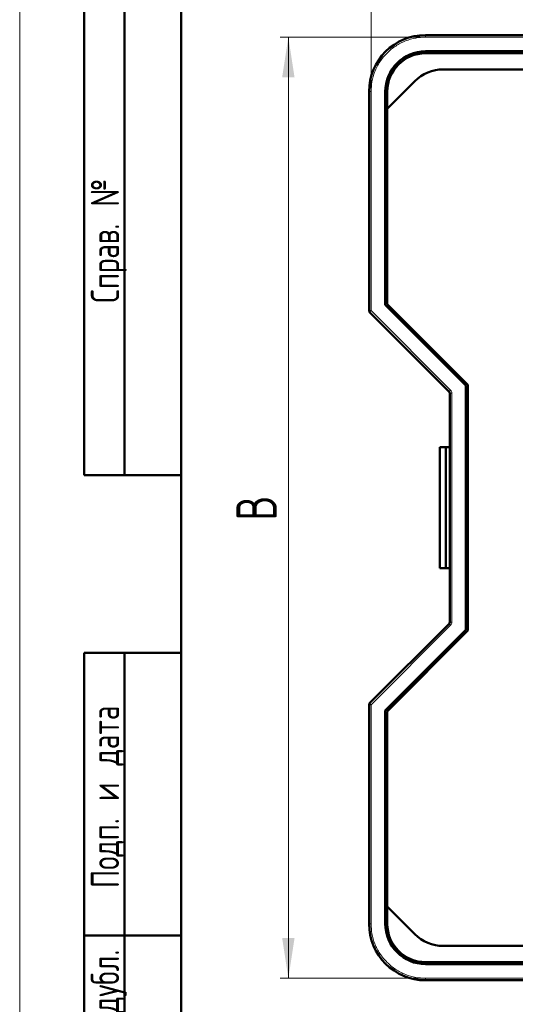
# Model space of a CAD drawing. Header units: millimetres. Extents: x 0 to 218, y 0 to 297.
# Tile 2 of 7: x 0 to 61, y 106 to 228. Entities that reach past the tile are written whole.
import ezdxf

# ---------------------------------------------------------------- set-up
doc = ezdxf.new("R2010")
doc.units = ezdxf.units.MM
doc.layers.add('ОСЕВЫЕ', color=7, linetype='Continuous')
doc.styles.add('SLDTEXTSTYLE0', font='TXT', dxfattribs={"width": 0.7, "bigfont": 'bigfont'})
doc.styles.add('SLDTEXTSTYLE1', font='TXT', dxfattribs={"width": 0.7})
doc.dimstyles.new('SLDDIMSTYLE0', dxfattribs={"dimtxt": 5, "dimasz": 5, "dimexe": 0, "dimexo": 0.0625, "dimgap": 1.25, "dimtad": 2, "dimdec": 1, "dimrnd": 1e-09, "dimzin": 12, "dimdsep": 46, "dimtxsty": 'SLDTEXTSTYLE1', "dimsah": 1, "dimcen": 0.09, "dimadec": 0, "dimazin": 3, "dimtfac": 1, "dimtdec": 3, "dimtofl": 0, "dimtmove": 0, "dimatfit": 3, "dimfxl": 0, "dimfrac": 2, "dimtolj": 1, "dimtzin": 12, "dimarcsym": 0})

# ---------------------------------------------------------------- blocks, each defined once
blk = doc.blocks.new('_D')
at = {"color": 7, "linetype": 'Continuous', "lineweight": 0}
for p, q in [((43.53, 219.48), (43.53, 245.47)), ((138.28, 219.48), (138.28, 245.47)), ((43.53, 244.47), (138.28, 244.47))]:
    blk.add_line(p, q, dxfattribs=at)
at = {"color": 7, "linetype": 'Continuous', "lineweight": 18}
for points in [[(43.53, 244.47), (48.53, 243.7), (48.53, 245.24)], [(138.28, 244.47), (133.28, 245.24), (133.28, 243.7)]]:
    blk.add_solid(points, dxfattribs=at)
at = {"color": 7, "linetype": 'Continuous', "lineweight": 18, "insert": (88.95, 250.92), "char_height": 5, "attachment_point": 1, "style": 'SLDTEXTSTYLE0'}
blk.add_mtext('Ш', dxfattribs=at)
blk = doc.blocks.new('_D_1')
at = {"color": 7, "linetype": 'Continuous', "lineweight": 0}
for p, q in [((50.27, 226.22), (32.28, 226.22)), ((33.28, 226.22), (33.28, 109.72)), ((50.27, 109.72), (32.28, 109.72))]:
    blk.add_line(p, q, dxfattribs=at)
at = {"color": 7, "linetype": 'Continuous', "lineweight": 18}
for points in [[(33.28, 226.22), (32.51, 221.22), (34.05, 221.22)], [(33.28, 109.72), (34.05, 114.72), (32.51, 114.72)]]:
    blk.add_solid(points, dxfattribs=at)
at = {"color": 7, "linetype": 'Continuous', "lineweight": 18, "insert": (26.83, 166.37), "char_height": 5, "attachment_point": 1, "rotation": 90, "style": 'SLDTEXTSTYLE0'}
blk.add_mtext('В', dxfattribs=at)

msp = doc.modelspace()

# ---------------------------------------------------------------- linework, layer by layer
at = {"color": 7, "linetype": 'Continuous', "lineweight": 50}
for p, q in [((8, 172), (8, 292)), ((8, 172), (8, 292)), ((13, 172), (13, 292)), ((13, 172), (13, 292)), ((20, 292), (20, 5)), ((20, 292), (20, 5)), ((131.28, 226.47), (50.28, 226.47)), ((50.28, 224.47), (131.28, 224.47)), ((131.28, 224.22), (50.28, 224.22)), ((52.47, 222.22), (129.08, 222.22)), ((45.53, 217.35), (48.93, 220.76)), ((43.28, 219.47), (43.28, 192.36)), ((45.28, 193.08), (45.28, 219.47)), ((45.53, 219.47), (45.53, 217.35)), ((45.53, 217.35), (45.53, 193.18)), ((55.28, 183.08), (45.28, 193.08)), ((45.53, 193.18), (55.53, 183.18)), ((43.35, 192.18), (53.2, 182.33)), ((55.28, 152.86), (55.28, 183.08)), ((55.53, 183.18), (55.53, 152.75)), ((53.28, 182.15), (53.28, 153.79)), ((52.03, 175.47), (52.03, 160.47)), ((52.13, 175.47), (52.03, 175.47)), ((52.13, 175.47), (52.78, 175.47)), ((52.78, 160.47), (52.78, 175.47)), ((52.78, 175.47), (53.28, 175.47)), ((8, 172), (20, 172)), ((52.03, 160.47), (52.13, 160.47)), ((52.78, 160.47), (52.13, 160.47)), ((53.28, 160.47), (52.78, 160.47)), ((53.2, 153.61), (43.35, 143.76)), ((45.28, 142.86), (55.28, 152.86)), ((55.53, 152.75), (45.53, 142.75)), ((8, 5), (8, 150)), ((8, 150), (20, 150)), ((13, 5), (13, 150)), ((43.28, 143.58), (43.28, 116.47)), ((45.28, 116.47), (45.28, 142.86)), ((45.53, 142.75), (45.53, 118.59)), ((45.53, 118.59), (45.53, 116.47)), ((45.53, 118.59), (48.93, 115.18)), ((20, 115), (8, 115)), ((52.47, 113.72), (129.08, 113.72)), ((50.28, 111.72), (131.28, 111.72)), ((131.28, 111.47), (50.28, 111.47)), ((50.28, 109.47), (131.28, 109.47))]:
    msp.add_line(p, q, dxfattribs=at)
at = {"color": 9, "linetype": 'Continuous', "lineweight": 18}
for p, q in [((50.28, 226.22), (50.28, 226.47)), ((131.28, 226.22), (50.28, 226.22)), ((43.53, 219.47), (43.28, 219.47)), ((43.53, 219.47), (43.53, 192.36)), ((43.28, 192.36), (43.53, 192.36)), ((43.53, 192.36), (43.35, 192.18)), ((43.53, 192.36), (53.38, 182.5)), ((53.38, 182.5), (53.2, 182.33)), ((53.53, 182.15), (53.28, 182.15)), ((53.53, 182.15), (53.53, 153.79)), ((52.13, 160.47), (52.13, 175.47)), ((53.38, 153.44), (53.2, 153.61)), ((53.53, 153.79), (53.28, 153.79)), ((53.38, 153.44), (43.53, 143.58)), ((43.53, 143.58), (43.28, 143.58)), ((43.35, 143.76), (43.53, 143.58)), ((43.53, 143.58), (43.53, 116.47)), ((43.53, 116.47), (43.28, 116.47)), ((50.28, 109.72), (131.28, 109.72)), ((50.28, 109.72), (50.28, 109.47))]:
    msp.add_line(p, q, dxfattribs=at)
at = {"color": 7, "linetype": 'Continuous', "lineweight": 50}
for centre, radius, start, end in [((50.28, 219.47), 7, 90, 180), ((50.28, 219.47), 5, 90, 180), ((50.28, 219.47), 4.75, 90, 180), ((52.47, 217.22), 5, 90, 135), ((43.53, 192.36), 0.25, 180, 225), ((53.03, 182.15), 0.25, 0, 45), ((53.03, 153.79), 0.25, 315, 0), ((43.53, 143.58), 0.25, 135, 180), ((50.28, 116.47), 7, 180, 270), ((50.28, 116.47), 5, 180, 270), ((50.28, 116.47), 4.75, 180, 270), ((52.47, 118.72), 5, 225, 270)]:
    msp.add_arc(centre, radius, start, end, dxfattribs=at)
at = {"color": 9, "linetype": 'Continuous', "lineweight": 18}
for points in [[(50.28, 226.22), (49.87, 226.2), (49.02, 226.15), (47.76, 225.78), (46.55, 225.15), (45.47, 224.28), (44.59, 223.2), (43.97, 221.99), (43.59, 220.73), (43.55, 219.88), (43.53, 219.47)], [(43.53, 116.47), (43.55, 116.06), (43.59, 115.21), (43.97, 113.95), (44.59, 112.74), (45.47, 111.66), (46.55, 110.79), (47.76, 110.16), (49.02, 109.79), (49.87, 109.74), (50.28, 109.72)]]:
    msp.add_open_spline(points, degree=3, knots=[0, 0, 0, 0, 0.116516, 0.240011, 0.368641, 0.5, 0.631359, 0.759989, 0.883484, 1, 1, 1, 1], dxfattribs=at)
for points in [[(53.38, 182.5), (53.42, 182.45), (53.51, 182.35), (53.52, 182.22), (53.53, 182.15)], [(53.53, 153.79), (53.52, 153.72), (53.51, 153.59), (53.42, 153.49), (53.38, 153.44)]]:
    msp.add_open_spline(points, degree=3, dxfattribs=at)
at = {"layer": 'ОСЕВЫЕ', "lineweight": 18}
msp.add_line((0, 297), (0, 0), dxfattribs=at)

# ---------------------------------------------------------------- texts
at = {"color": 7, "linetype": 'Continuous', "lineweight": 0, "char_height": 3.5, "attachment_point": 2, "rotation": 90, "style": 'SLDTEXTSTYLE0'}
for s, insert in [('Справ. №', (8.82, 201.01)), ('Подп. и дата', (8.82, 132.18)), ('Инв. № дубл.', (8.82, 102.14))]:
    msp.add_mtext(s, dxfattribs=dict(at, insert=insert))

# ---------------------------------------------------------------- dimensions: what is measured, and where the dimension line sits
at = {"color": 7, "linetype": 'Continuous', "lineweight": 18}
dim = msp.add_linear_dim(base=(138.28, 244.47), p1=(43.53, 219.47), p2=(138.28, 219.47), text='Ш', dimstyle='SLDDIMSTYLE0', dxfattribs=at)
dim.commit()
dim.dimension.update_dxf_attribs({"geometry": '_D', "text_midpoint": (90.9, 244.47), "dimtype": 160})
dim = msp.add_linear_dim(base=(33.28, 109.72), p1=(50.28, 226.22), p2=(50.28, 109.72), angle=90, text='В', dimstyle='SLDDIMSTYLE0', dxfattribs=at)
dim.commit()
dim.dimension.update_dxf_attribs({"geometry": '_D_1', "text_midpoint": (33.28, 167.97), "dimtype": 160})

doc.saveas('drawing.dxf')
